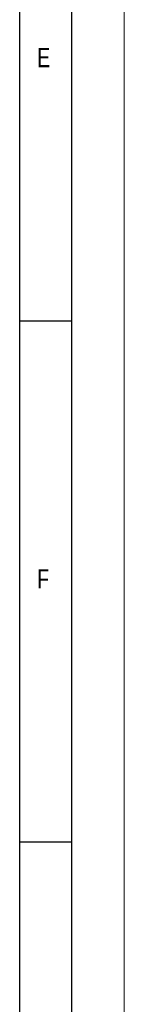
# Model space of a CAD drawing. Header units: millimetres. Extents: x 0 to 594, y 0 to 420.
# Tile 29 of 43: x 584 to 594, y 94 to 189. Entities that reach past the tile are written whole.
import ezdxf

# ---------------------------------------------------------------- set-up
doc = ezdxf.new("R2010")
doc.units = ezdxf.units.MM
doc.layers.add('FORMAT', color=7, linetype='Continuous')
doc.styles.add('SLDTEXTSTYLE0', font='TXT', dxfattribs={"width": 0.75})

msp = doc.modelspace()

# ---------------------------------------------------------------- linework, layer by layer
at = {"color": 7, "linetype": 'Continuous', "lineweight": 18}
msp.add_line((594, 0), (594, 420), dxfattribs=at)
at = {"layer": 'FORMAT'}
for p, q in [((589, 5), (589, 415)), ((584, 10), (584, 410)), ((584, 160), (589, 160)), ((589, 110), (584, 110))]:
    msp.add_line(p, q, dxfattribs=at)

# ---------------------------------------------------------------- texts
at = {"layer": 'FORMAT', "char_height": 1.852, "attachment_point": 1, "style": 'SLDTEXTSTYLE0'}
for s, insert in [('E', (585.667, 186.168)), ('F', (585.667, 136.168))]:
    msp.add_mtext(s, dxfattribs=dict(at, insert=insert))

doc.saveas('drawing.dxf')
